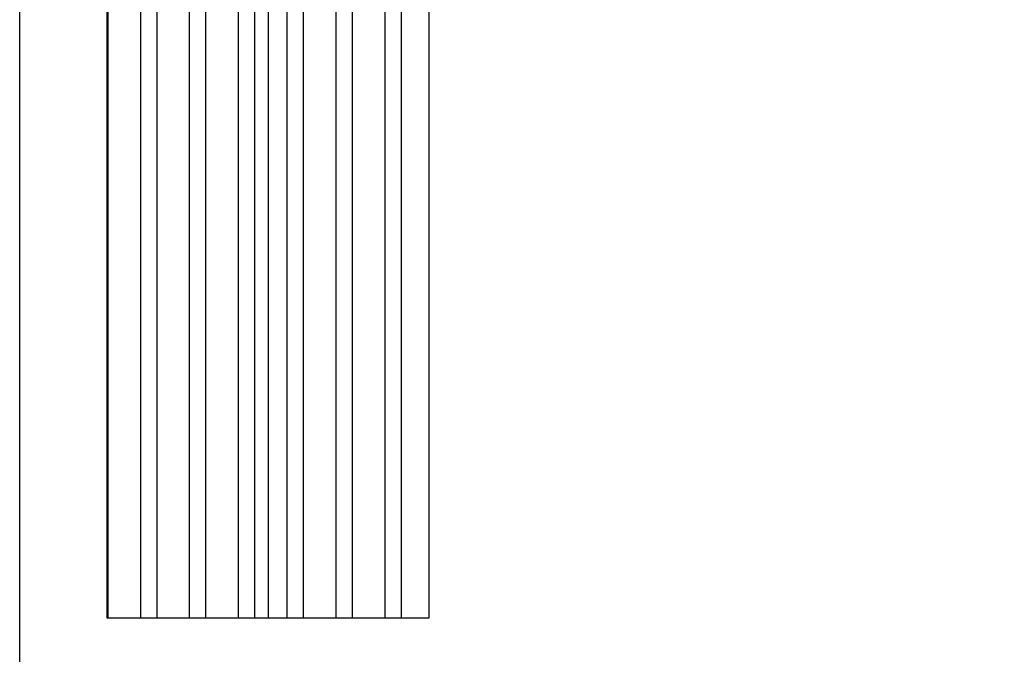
# Model space of a CAD drawing. Header units: millimetres. Extents: x 2426 to 2846, y 395 to 617.
# Tile 28 of 58: x 2648 to 2679, y 442 to 462. Entities that reach past the tile are written whole.
import ezdxf

# ---------------------------------------------------------------- set-up
doc = ezdxf.new("R2010")
doc.units = ezdxf.units.MM
doc.layers.add('Cotas', color=3, linetype='Continuous')
doc.layers.add('PAREDE', color=6, linetype='Continuous')
pattern_1 = [(90, (219.8327, 1.5576), (-1.544955, 3e-16), []), (90, (220.3476, 2.0726), (-1.544955, 3e-16), [])]

msp = doc.modelspace()

# ---------------------------------------------------------------- hatches: boundary and pattern name
at = {"layer": 'PAREDE'}
h = msp.add_hatch(dxfattribs=at)
h.set_pattern_fill('ANSI32', color=1, scale=0.1622, angle=45)
h.set_pattern_definition(pattern_1)
h.paths.add_polyline_path([(2660.705, 472.411), (2655.619, 477.202), (2655.619, 443.007), (2660.705, 443.007)])
h.paths.add_polyline_path([(2655.619, 477.202), (2650.534, 481.992), (2650.534, 472.411), (2650.534, 443.007), (2655.619, 443.007)])
h.paths.add_polyline_path([(2696.905, 477.202), (2691.819, 472.411), (2691.819, 406.593), (2696.905, 401.679)])
h.paths.add_polyline_path([(2701.99, 472.411), (2701.99, 481.992), (2696.905, 477.202), (2696.905, 401.679), (2702.028, 396.729), (2702.028, 406.593), (2701.99, 406.593)])
h = msp.add_hatch(dxfattribs=at)
h.set_pattern_fill('ANSI32', color=1, scale=0.1622, angle=45)
h.set_pattern_definition(pattern_1)
h.paths.add_polyline_path([(2660.705, 472.411), (2655.619, 477.202), (2655.619, 443.007), (2660.705, 443.007)])
h.paths.add_polyline_path([(2655.619, 477.202), (2650.534, 481.992), (2650.534, 472.411), (2650.534, 443.007), (2655.619, 443.007)])
h.paths.add_polyline_path([(2696.905, 477.202), (2691.819, 472.411), (2691.819, 406.593), (2696.905, 401.679)])
h.paths.add_polyline_path([(2701.99, 472.411), (2701.99, 481.992), (2696.905, 477.202), (2696.905, 401.679), (2702.028, 396.729), (2702.028, 406.593), (2701.99, 406.593)])

# ---------------------------------------------------------------- linework, layer by layer
at = {"layer": 'Cotas', "color": 6}
msp.add_line((2655.619, 477.202), (2655.619, 443.007), dxfattribs=at)
msp.add_lwpolyline([(2647.766, 502.92), (2702.028, 502.92), (2702.028, 396.729), (2647.766, 396.729)], close=True, dxfattribs=at)
msp.add_lwpolyline([(2647.766, 502.92), (2702.028, 502.92), (2702.028, 396.729), (2647.766, 396.729)], close=True, dxfattribs=at)
msp.add_lwpolyline([(2660.705, 472.411), (2660.705, 443.007), (2650.534, 443.007), (2650.534, 472.411)], dxfattribs=at)

doc.saveas('drawing.dxf')
